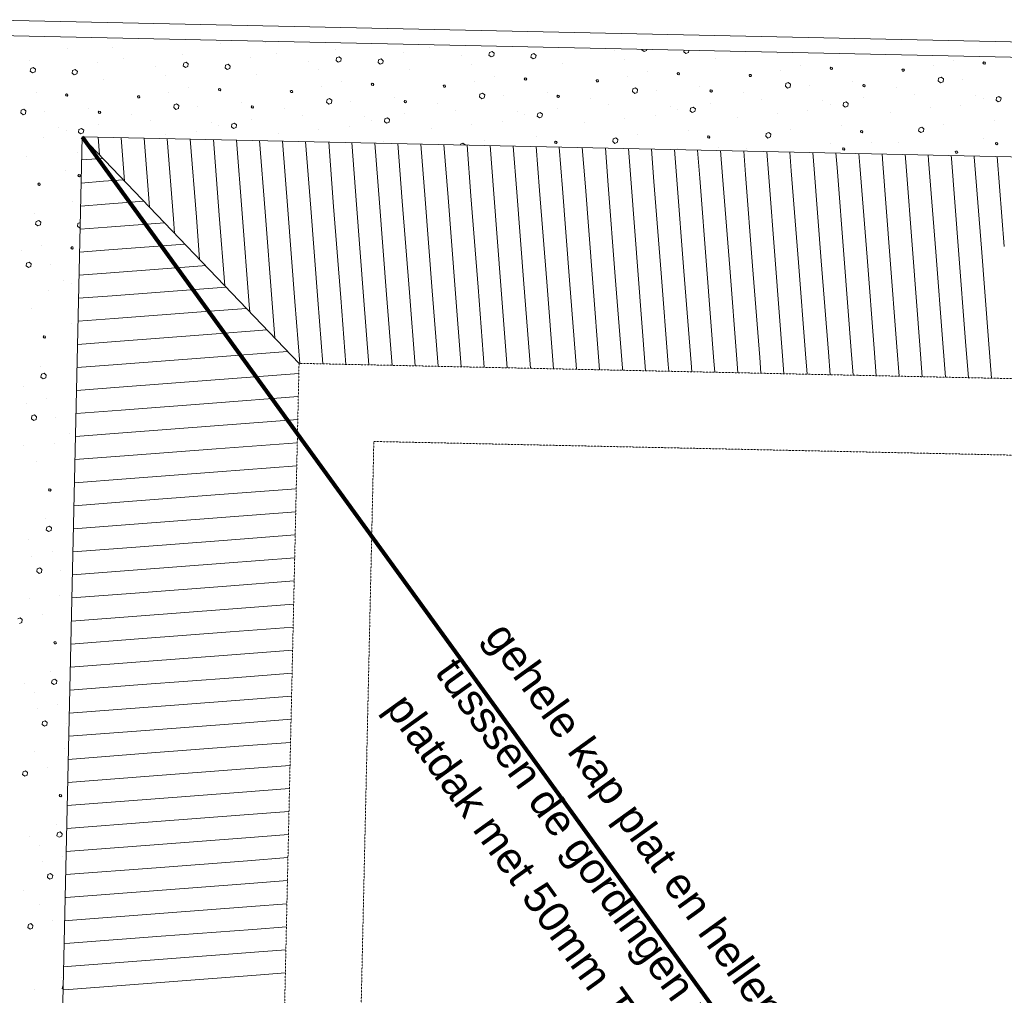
# Model space of a CAD drawing. Header units: millimetres. Extents: x -90830 to 24172, y -102460 to 73669.
# Tile 109 of 198: x -22647 to -16211, y 15631 to 22009. Entities that reach past the tile are written whole.
import ezdxf

# ---------------------------------------------------------------- set-up
doc = ezdxf.new("R2010")
doc.units = ezdxf.units.MM
doc.linetypes.add('ACAD_ISO14W100_S12', pattern=[0.009, 0.007, -0.001, 0, 0, 0, 0, 0, -0.001])
doc.linetypes.add('GETRENNT2_S6', pattern=[0.012, 0.007, -0.001, 0.001, -0.001, 0.001, -0.001])
for name, color, linetype, lineweight in [('Algemeen', 253, 'Continuous', 9), ('Algemeen01', 253, 'Continuous', 80), ('D21-BUITENWANDEN', 253, 'Continuous', 9), ('Standard', 253, 'Continuous', 9), ('V27-DAKEN', 253, 'Continuous', 9), ('V36-HOOGTELIJN1500', 253, 'GETRENNT2_S6', 9), ('V36-HOOGTELIJN2000', 253, 'ACAD_ISO14W100_S12', 9)]:
    doc.layers.add(name, color=color, linetype=linetype, lineweight=lineweight)
doc.styles.add('ARIAL', font='arial.ttf')

msp = doc.modelspace()

# ---------------------------------------------------------------- linework, layer by layer
at = {"layer": 'Algemeen01'}
msp.add_line((-22237.7, 21242.8), (-13593, 9315.8), dxfattribs=at)
at = {"layer": 'D21-BUITENWANDEN'}
for p, q in [((-22971.4, 22008.7), (-12563.8, 21785.9)), ((-22237.7, 21242.8), (-22501.1, 9515.9)), ((-22237.7, 21242.8), (-13330.4, 21052.1))]:
    msp.add_line(p, q, dxfattribs=at)
at = {"layer": 'Standard'}
for p, q in [((-22872.9, 21906.6), (-12666, 21688.1)), ((-22336.6, 21818.8), (-22336.6, 21818.8)), ((-22036.7, 21827.3), (-22036.7, 21827.3)), ((-21337.2, 21853.7), (-21337.2, 21853.7)), ((-21037.3, 21862.2), (-21037.3, 21862.2)), ((-19967.3, 21824.5), (-19967.3, 21824.5)), ((-21966.1, 21754.7), (-21966.1, 21754.7)), ((-21582.7, 21778.1), (-21582.7, 21778.1)), ((-21137.8, 21761.6), (-21137.8, 21761.6)), ((-20966.7, 21789.6), (-20966.7, 21789.6)), ((-20583.3, 21813), (-20583.3, 21813)), ((-20575.4, 21759.2), (-20578.8, 21741.1)), ((-20558.6, 21765.8), (-20575.4, 21759.2)), ((-20545.2, 21754.3), (-20558.6, 21765.8)), ((-20547.6, 21737.2), (-20545.2, 21754.3)), ((-20285, 21752.3), (-20301.8, 21745.8)), ((-20270.6, 21740.8), (-20285, 21752.3)), ((-20138.4, 21796.5), (-20138.4, 21796.5)), ((-19759.3, 21771.7), (-19759.3, 21771.7)), ((-19576, 21794.1), (-19579.4, 21776)), ((-19579.4, 21776), (-19565, 21765.5)), ((-19559.2, 21800.7), (-19576, 21794.1)), ((-19565, 21765.5), (-19548.2, 21772.1)), ((-19545.8, 21789.2), (-19559.2, 21800.7)), ((-19548.2, 21772.1), (-19545.8, 21789.2)), ((-19302.4, 21780.7), (-19304.8, 21763.6)), ((-19304.8, 21763.6), (-19291.4, 21752)), ((-19285.6, 21787.2), (-19302.4, 21780.7)), ((-19291.4, 21752), (-19274.6, 21758.6)), ((-19271.2, 21775.7), (-19285.6, 21787.2)), ((-19274.6, 21758.6), (-19271.2, 21775.7)), ((-18760, 21806.6), (-18760, 21806.6)), ((-18579.3, 21814.7), (-18580, 21810.9)), ((-18580, 21810.9), (-18565.6, 21800.4)), ((-18565.6, 21800.4), (-18548.8, 21807)), ((-18548.8, 21807), (-18547.9, 21814)), ((-18303.9, 21808.8), (-18305.4, 21798.5)), ((-18305.4, 21798.5), (-18292, 21786.9)), ((-18292, 21786.9), (-18275.2, 21793.5)), ((-18275.2, 21793.5), (-18272.3, 21808.1)), ((-18100.7, 21754.6), (-18100.7, 21754.6)), ((-17695.5, 21784.7), (-17695.5, 21784.7)), ((-22582.1, 21743.2), (-22582.1, 21743.2)), ((-22574.2, 21689.4), (-22577.6, 21671.3)), ((-22557.4, 21696), (-22574.2, 21689.4)), ((-22544, 21684.5), (-22557.4, 21696)), ((-22137.2, 21726.7), (-22137.2, 21726.7)), ((-21758.1, 21701.9), (-21758.1, 21701.9)), ((-21574.8, 21724.3), (-21578.2, 21706.2)), ((-21578.2, 21706.2), (-21563.8, 21695.7)), ((-21558, 21730.9), (-21574.8, 21724.3)), ((-21563.8, 21695.7), (-21547, 21702.3)), ((-21544.6, 21719.4), (-21558, 21730.9)), ((-21547, 21702.3), (-21544.6, 21719.4)), ((-21301.2, 21710.9), (-21303.6, 21693.8)), ((-21303.6, 21693.8), (-21290.2, 21682.2)), ((-21284.4, 21717.5), (-21301.2, 21710.9)), ((-21290.2, 21682.2), (-21273.4, 21688.8)), ((-21270, 21705.9), (-21284.4, 21717.5)), ((-21273.4, 21688.8), (-21270, 21705.9)), ((-20758.7, 21736.8), (-20758.7, 21736.8)), ((-20578.8, 21741.1), (-20564.4, 21730.6)), ((-20564.4, 21730.6), (-20547.6, 21737.2)), ((-20301.8, 21745.8), (-20304.2, 21728.7)), ((-20304.2, 21728.7), (-20290.8, 21717.1)), ((-20290.8, 21717.1), (-20274, 21723.7)), ((-20274, 21723.7), (-20270.6, 21740.8)), ((-19694.3, 21714.9), (-19694.3, 21714.9)), ((-19100.1, 21719.7), (-19100.1, 21719.7)), ((-18694.9, 21749.8), (-18694.9, 21749.8)), ((-17542.7, 21707), (-17542.7, 21707)), ((-17344.3, 21697.9), (-17350.1, 21691.7)), ((-17350.1, 21691.7), (-17346.8, 21684.8)), ((-17337.3, 21697.2), (-17344.3, 21697.9)), ((-17338.8, 21683.1), (-17334, 21689.3)), ((-17334, 21689.3), (-17337.3, 21697.2)), ((-16675.3, 21710.3), (-16675.3, 21710.3)), ((-16543.3, 21741.9), (-16543.3, 21741.9)), ((-16344.9, 21732.8), (-16350.7, 21726.6)), ((-16350.7, 21726.6), (-16347.5, 21719.7)), ((-16347.5, 21719.7), (-16339.4, 21718)), ((-16337.9, 21732.1), (-16344.9, 21732.8)), ((-16339.4, 21718), (-16334.6, 21724.2)), ((-16334.6, 21724.2), (-16337.9, 21732.1)), ((-22577.6, 21671.3), (-22563.2, 21660.8)), ((-22563.2, 21660.8), (-22546.4, 21667.4)), ((-22546.4, 21667.4), (-22544, 21684.5)), ((-22300.6, 21676), (-22303, 21658.9)), ((-22303, 21658.9), (-22289.5, 21647.3)), ((-22283.8, 21682.6), (-22300.6, 21676)), ((-22289.5, 21647.3), (-22272.8, 21653.9)), ((-22269.4, 21671), (-22283.8, 21682.6)), ((-22272.8, 21653.9), (-22269.4, 21671)), ((-21693.1, 21645.1), (-21693.1, 21645.1)), ((-21098.9, 21649.9), (-21098.9, 21649.9)), ((-20693.7, 21680), (-20693.7, 21680)), ((-20099.5, 21684.8), (-20099.5, 21684.8)), ((-19541.5, 21637.2), (-19541.5, 21637.2)), ((-19343.1, 21628.1), (-19348.9, 21621.9)), ((-19336.1, 21627.4), (-19343.1, 21628.1)), ((-19332.8, 21619.5), (-19336.1, 21627.4)), ((-18674.1, 21640.5), (-18674.1, 21640.5)), ((-18542.1, 21672.1), (-18542.1, 21672.1)), ((-18343.7, 21663), (-18349.5, 21656.8)), ((-18349.5, 21656.8), (-18346.2, 21649.9)), ((-18346.2, 21649.9), (-18338.2, 21648.2)), ((-18336.7, 21662.3), (-18343.7, 21663)), ((-18338.2, 21648.2), (-18333.4, 21654.4)), ((-18333.4, 21654.4), (-18336.7, 21662.3)), ((-17875, 21651.4), (-17879.8, 21645.2)), ((-17879.8, 21645.2), (-17876.5, 21637.3)), ((-17876.5, 21637.3), (-17868.5, 21636.6)), ((-17866.9, 21649.7), (-17875, 21651.4)), ((-17868.5, 21636.6), (-17863.7, 21642.8)), ((-17863.7, 21642.8), (-17866.9, 21649.7)), ((-17674.7, 21675.4), (-17674.7, 21675.4)), ((-17346.8, 21684.8), (-17338.8, 21683.1)), ((-16875.6, 21686.3), (-16880.4, 21680.1)), ((-16880.4, 21680.1), (-16877.1, 21672.2)), ((-16877.1, 21672.2), (-16869.1, 21671.5)), ((-16867.5, 21684.6), (-16875.6, 21686.3)), ((-16869.1, 21671.5), (-16864.3, 21677.7)), ((-16864.3, 21677.7), (-16867.5, 21684.6)), ((-16640.4, 21626.5), (-16642.7, 21608.4)), ((-16623.6, 21633.1), (-16640.4, 21626.5)), ((-16609.2, 21621.6), (-16623.6, 21633.1)), ((-22098.3, 21615), (-22098.3, 21615)), ((-21540.3, 21567.4), (-21540.3, 21567.4)), ((-20672.9, 21570.7), (-20672.9, 21570.7)), ((-20540.9, 21602.3), (-20540.9, 21602.3)), ((-20342.5, 21593.2), (-20348.3, 21587)), ((-20348.3, 21587), (-20345, 21580.1)), ((-20345, 21580.1), (-20337, 21578.4)), ((-20335.4, 21592.5), (-20342.5, 21593.2)), ((-20337, 21578.4), (-20332.2, 21584.6)), ((-20332.2, 21584.6), (-20335.4, 21592.5)), ((-19873.8, 21581.6), (-19878.6, 21575.4)), ((-19878.6, 21575.4), (-19875.3, 21567.5)), ((-19875.3, 21567.5), (-19867.3, 21566.8)), ((-19865.7, 21579.9), (-19873.8, 21581.6)), ((-19867.3, 21566.8), (-19862.5, 21573)), ((-19862.5, 21573), (-19865.7, 21579.9)), ((-19673.5, 21605.6), (-19673.5, 21605.6)), ((-19348.9, 21621.9), (-19345.6, 21615)), ((-19345.6, 21615), (-19337.6, 21613.3)), ((-19337.6, 21613.3), (-19332.8, 21619.5)), ((-18874.4, 21616.5), (-18879.2, 21610.3)), ((-18879.2, 21610.3), (-18875.9, 21602.4)), ((-18875.9, 21602.4), (-18867.9, 21601.7)), ((-18866.3, 21614.8), (-18874.4, 21616.5)), ((-18867.9, 21601.7), (-18863.1, 21607.9)), ((-18863.1, 21607.9), (-18866.3, 21614.8)), ((-18622.4, 21563.3), (-18639.2, 21556.7)), ((-18608, 21551.8), (-18622.4, 21563.3)), ((-18200.3, 21569), (-18200.3, 21569)), ((-17639.8, 21591.6), (-17642.1, 21573.5)), ((-17642.1, 21573.5), (-17627.7, 21562)), ((-17623, 21598.2), (-17639.8, 21591.6)), ((-17627.7, 21562), (-17610.9, 21568.6)), ((-17608.6, 21586.7), (-17623, 21598.2)), ((-17610.9, 21568.6), (-17608.6, 21586.7)), ((-17486.3, 21579.9), (-17486.3, 21579.9)), ((-17200.9, 21603.9), (-17200.9, 21603.9)), ((-17131.2, 21584.3), (-17136, 21579.1)), ((-17136, 21579.1), (-17132.8, 21571.3)), ((-17132.8, 21571.3), (-17125.7, 21570.5)), ((-17123.2, 21583.6), (-17131.2, 21584.3)), ((-17125.7, 21570.5), (-17119.9, 21576.7)), ((-17119.9, 21576.7), (-17123.2, 21583.6)), ((-16917.4, 21564.8), (-16917.4, 21564.8)), ((-16642.7, 21608.4), (-16628.3, 21596.9)), ((-16628.3, 21596.9), (-16611.6, 21603.5)), ((-16611.6, 21603.5), (-16609.2, 21621.6)), ((-16486.9, 21614.8), (-16486.9, 21614.8)), ((-22539.7, 21532.5), (-22539.7, 21532.5)), ((-22341.3, 21523.4), (-22347, 21517.2)), ((-22347, 21517.2), (-22343.8, 21510.4)), ((-22343.8, 21510.4), (-22335.7, 21508.6)), ((-22334.2, 21522.7), (-22341.3, 21523.4)), ((-22335.7, 21508.6), (-22330.9, 21514.8)), ((-22330.9, 21514.8), (-22334.2, 21522.7)), ((-21872.6, 21511.8), (-21877.4, 21505.6)), ((-21877.4, 21505.6), (-21874.1, 21497.7)), ((-21874.1, 21497.7), (-21866, 21497)), ((-21864.5, 21510.1), (-21872.6, 21511.8)), ((-21866, 21497), (-21861.3, 21503.2)), ((-21861.3, 21503.2), (-21864.5, 21510.1)), ((-21672.3, 21535.8), (-21672.3, 21535.8)), ((-21341.9, 21558.3), (-21347.7, 21552.1)), ((-21347.7, 21552.1), (-21344.4, 21545.3)), ((-21344.4, 21545.3), (-21336.3, 21543.5)), ((-21334.8, 21557.6), (-21341.9, 21558.3)), ((-21336.3, 21543.5), (-21331.6, 21549.7)), ((-21331.6, 21549.7), (-21334.8, 21557.6)), ((-20873.2, 21546.7), (-20878, 21540.5)), ((-20878, 21540.5), (-20874.7, 21532.6)), ((-20874.7, 21532.6), (-20866.7, 21531.9)), ((-20865.1, 21545), (-20873.2, 21546.7)), ((-20866.7, 21531.9), (-20861.9, 21538.1)), ((-20861.9, 21538.1), (-20865.1, 21545)), ((-20199.1, 21499.2), (-20199.1, 21499.2)), ((-19638.6, 21521.8), (-19640.9, 21503.7)), ((-19640.9, 21503.7), (-19626.5, 21492.2)), ((-19621.8, 21528.4), (-19638.6, 21521.8)), ((-19626.5, 21492.2), (-19609.7, 21498.8)), ((-19607.4, 21516.9), (-19621.8, 21528.4)), ((-19609.7, 21498.8), (-19607.4, 21516.9)), ((-19485.1, 21510.1), (-19485.1, 21510.1)), ((-19199.7, 21534.1), (-19199.7, 21534.1)), ((-19130, 21514.5), (-19134.8, 21509.3)), ((-19134.8, 21509.3), (-19131.5, 21501.5)), ((-19131.5, 21501.5), (-19124.5, 21500.7)), ((-19122, 21513.8), (-19130, 21514.5)), ((-19124.5, 21500.7), (-19118.7, 21506.9)), ((-19118.7, 21506.9), (-19122, 21513.8)), ((-18916.2, 21495), (-18916.2, 21495)), ((-18639.2, 21556.7), (-18641.5, 21538.6)), ((-18641.5, 21538.6), (-18627.1, 21527.1)), ((-18627.1, 21527.1), (-18610.3, 21533.7)), ((-18610.3, 21533.7), (-18608, 21551.8)), ((-18485.7, 21545), (-18485.7, 21545)), ((-18130.6, 21549.4), (-18135.4, 21544.2)), ((-18135.4, 21544.2), (-18132.1, 21536.4)), ((-18132.1, 21536.4), (-18125.1, 21535.6)), ((-18122.6, 21548.7), (-18130.6, 21549.4)), ((-18125.1, 21535.6), (-18119.3, 21541.8)), ((-18119.3, 21541.8), (-18122.6, 21548.7)), ((-17916.8, 21529.9), (-17916.8, 21529.9)), ((-17132.2, 21498.2), (-17132.2, 21498.2)), ((-16797.9, 21522.9), (-16797.9, 21522.9)), ((-16397.3, 21512.9), (-16397.3, 21512.9)), ((-16262.8, 21500.6), (-16265.1, 21482.5)), ((-16246, 21507.2), (-16262.8, 21500.6)), ((-16231.6, 21495.7), (-16246, 21507.2)), ((-16235, 21478.5), (-16231.6, 21495.7)), ((-21637.3, 21452), (-21639.7, 21433.9)), ((-21639.7, 21433.9), (-21625.3, 21422.4)), ((-21620.6, 21458.6), (-21637.3, 21452)), ((-21606.1, 21447.1), (-21620.6, 21458.6)), ((-21608.5, 21429), (-21606.1, 21447.1)), ((-21483.8, 21440.3), (-21483.8, 21440.3)), ((-21198.5, 21464.3), (-21198.5, 21464.3)), ((-21128.8, 21444.7), (-21133.6, 21439.5)), ((-21133.6, 21439.5), (-21130.3, 21431.7)), ((-21130.3, 21431.7), (-21123.3, 21430.9)), ((-21120.7, 21444), (-21128.8, 21444.7)), ((-21123.3, 21430.9), (-21117.5, 21437.1)), ((-21117.5, 21437.1), (-21120.7, 21444)), ((-20637.9, 21486.9), (-20640.3, 21468.8)), ((-20640.3, 21468.8), (-20625.9, 21457.3)), ((-20621.2, 21493.5), (-20637.9, 21486.9)), ((-20625.9, 21457.3), (-20609.1, 21463.9)), ((-20606.8, 21482), (-20621.2, 21493.5)), ((-20609.1, 21463.9), (-20606.8, 21482)), ((-20484.4, 21475.2), (-20484.4, 21475.2)), ((-20129.4, 21479.6), (-20134.2, 21474.4)), ((-20134.2, 21474.4), (-20130.9, 21466.6)), ((-20130.9, 21466.6), (-20123.9, 21465.8)), ((-20121.3, 21478.9), (-20129.4, 21479.6)), ((-20123.9, 21465.8), (-20118.1, 21472)), ((-20118.1, 21472), (-20121.3, 21478.9)), ((-19915.6, 21460.1), (-19915.6, 21460.1)), ((-18796.6, 21453.1), (-18796.6, 21453.1)), ((-18396, 21443.1), (-18396, 21443.1)), ((-18261.5, 21430.8), (-18263.9, 21412.7)), ((-18244.8, 21437.4), (-18261.5, 21430.8)), ((-18230.3, 21425.9), (-18244.8, 21437.4)), ((-18131.6, 21463.3), (-18131.6, 21463.3)), ((-17797.3, 21488), (-17797.3, 21488)), ((-17396.7, 21478), (-17396.7, 21478)), ((-17346.8, 21455.7), (-17346.8, 21455.7)), ((-17262.1, 21465.7), (-17264.5, 21447.6)), ((-17264.5, 21447.6), (-17251.1, 21437)), ((-17245.4, 21472.3), (-17262.1, 21465.7)), ((-17251.1, 21437), (-17234.4, 21443.6)), ((-17231, 21460.8), (-17245.4, 21472.3)), ((-17234.4, 21443.6), (-17231, 21460.8)), ((-16693.6, 21431.5), (-16693.6, 21431.5)), ((-16495.1, 21449.4), (-16495.1, 21449.4)), ((-16347.5, 21490.6), (-16347.5, 21490.6)), ((-16265.1, 21482.5), (-16251.7, 21471.9)), ((-16251.7, 21471.9), (-16235, 21478.5)), ((-22636.7, 21417.1), (-22639.1, 21399)), ((-22639.1, 21399), (-22624.7, 21387.5)), ((-22619.9, 21423.7), (-22636.7, 21417.1)), ((-22624.7, 21387.5), (-22607.9, 21394.1)), ((-22605.5, 21412.2), (-22619.9, 21423.7)), ((-22607.9, 21394.1), (-22605.5, 21412.2)), ((-22483.2, 21405.4), (-22483.2, 21405.4)), ((-22197.9, 21429.4), (-22197.9, 21429.4)), ((-22128.2, 21409.8), (-22133, 21404.6)), ((-22133, 21404.6), (-22129.7, 21396.8)), ((-22129.7, 21396.8), (-22122.7, 21396)), ((-22120.1, 21409.1), (-22128.2, 21409.8)), ((-22122.7, 21396), (-22116.9, 21402.2)), ((-22116.9, 21402.2), (-22120.1, 21409.1)), ((-21914.3, 21390.3), (-21914.3, 21390.3)), ((-21625.3, 21422.4), (-21608.5, 21429)), ((-20915, 21425.2), (-20915, 21425.2)), ((-20795.4, 21383.3), (-20795.4, 21383.3)), ((-20394.8, 21373.3), (-20394.8, 21373.3)), ((-20243.5, 21367.6), (-20260.3, 21361)), ((-20229.1, 21356.1), (-20243.5, 21367.6)), ((-20130.4, 21393.5), (-20130.4, 21393.5)), ((-19796, 21418.2), (-19796, 21418.2)), ((-19395.4, 21408.2), (-19395.4, 21408.2)), ((-19345.6, 21385.9), (-19345.6, 21385.9)), ((-19260.9, 21395.9), (-19263.3, 21377.8)), ((-19263.3, 21377.8), (-19249.9, 21367.2)), ((-19244.1, 21402.5), (-19260.9, 21395.9)), ((-19249.9, 21367.2), (-19233.1, 21373.8)), ((-19229.7, 21391), (-19244.1, 21402.5)), ((-19233.1, 21373.8), (-19229.7, 21391)), ((-19131, 21428.4), (-19131, 21428.4)), ((-18493.9, 21379.6), (-18493.9, 21379.6)), ((-18346.2, 21420.8), (-18346.2, 21420.8)), ((-18263.9, 21412.7), (-18250.5, 21402.1)), ((-18250.5, 21402.1), (-18233.7, 21408.7)), ((-18233.7, 21408.7), (-18230.3, 21425.9)), ((-17955.2, 21369.4), (-17955.2, 21369.4)), ((-17693, 21396.6), (-17693, 21396.6)), ((-17494.5, 21414.5), (-17494.5, 21414.5)), ((-16955.8, 21404.3), (-16955.8, 21404.3)), ((-22393.6, 21303.5), (-22393.6, 21303.5)), ((-22129.2, 21323.7), (-22129.2, 21323.7)), ((-21794.8, 21348.4), (-21794.8, 21348.4)), ((-21394.2, 21338.4), (-21394.2, 21338.4)), ((-21344.4, 21316.1), (-21344.4, 21316.1)), ((-21259.7, 21326.1), (-21262.1, 21308)), ((-21262.1, 21308), (-21248.7, 21297.4)), ((-21242.9, 21332.7), (-21259.7, 21326.1)), ((-21248.7, 21297.4), (-21231.9, 21304)), ((-21228.5, 21321.2), (-21242.9, 21332.7)), ((-21231.9, 21304), (-21228.5, 21321.2)), ((-21129.8, 21358.6), (-21129.8, 21358.6)), ((-20492.7, 21309.8), (-20492.7, 21309.8)), ((-20345, 21351), (-20345, 21351)), ((-20260.3, 21361), (-20262.7, 21342.9)), ((-20262.7, 21342.9), (-20249.3, 21332.3)), ((-20249.3, 21332.3), (-20232.5, 21338.9)), ((-20232.5, 21338.9), (-20229.1, 21356.1)), ((-19691.8, 21326.8), (-19691.8, 21326.8)), ((-19493.3, 21344.7), (-19493.3, 21344.7)), ((-18954.6, 21334.5), (-18954.6, 21334.5)), ((-18692.4, 21361.7), (-18692.4, 21361.7)), ((-17272.9, 21316.2), (-17272.9, 21316.2)), ((-16751.3, 21306.4), (-16768.1, 21299.8)), ((-16737.9, 21294.9), (-16751.3, 21306.4)), ((-16607.9, 21326.4), (-16607.9, 21326.4)), ((-16273.5, 21351.1), (-16273.5, 21351.1)), ((-22491.5, 21240), (-22491.5, 21240)), ((-22343.8, 21281.2), (-22343.8, 21281.2)), ((-22259.1, 21291.2), (-22261.5, 21273.1)), ((-22261.5, 21273.1), (-22248.1, 21262.5)), ((-22242.3, 21297.8), (-22259.1, 21291.2)), ((-22248.1, 21262.5), (-22231.3, 21269.1)), ((-22227.9, 21286.3), (-22242.3, 21297.8)), ((-22237.7, 21242.4), (-22237.3, 21242.5)), ((-22231.3, 21269.1), (-22227.9, 21286.3)), ((-22134.1, 21240.6), (-22125.1, 21125.3)), ((-21983.4, 21237.4), (-21961.4, 20954.2)), ((-21690.6, 21257), (-21690.6, 21257)), ((-21492.1, 21274.9), (-21492.1, 21274.9)), ((-20953.4, 21264.7), (-20953.4, 21264.7)), ((-20691.2, 21291.9), (-20691.2, 21291.9)), ((-19954, 21299.6), (-19954, 21299.6)), ((-19271.7, 21246.4), (-19271.7, 21246.4)), ((-18606.7, 21256.6), (-18606.7, 21256.6)), ((-18272.3, 21281.3), (-18272.3, 21281.3)), ((-18146.1, 21248.7), (-18150.9, 21242.5)), ((-18150.9, 21242.5), (-18147.7, 21235.6)), ((-18138.1, 21248), (-18146.1, 21248.7)), ((-18140.6, 21233.9), (-18134.8, 21240.1)), ((-18134.8, 21240.1), (-18138.1, 21248)), ((-17767.4, 21264.9), (-17770.8, 21246.8)), ((-17770.8, 21246.8), (-17756.4, 21235.3)), ((-17750.7, 21271.5), (-17767.4, 21264.9)), ((-17756.4, 21235.3), (-17739.6, 21241.9)), ((-17737.3, 21260), (-17750.7, 21271.5)), ((-17739.6, 21241.9), (-17737.3, 21260)), ((-17607.3, 21291.5), (-17607.3, 21291.5)), ((-17146.7, 21283.6), (-17151.5, 21277.4)), ((-17151.5, 21277.4), (-17148.3, 21270.5)), ((-17148.3, 21270.5), (-17141.2, 21268.8)), ((-17138.7, 21282.9), (-17146.7, 21283.6)), ((-17141.2, 21268.8), (-17135.4, 21275)), ((-17135.4, 21275), (-17138.7, 21282.9)), ((-16768.1, 21299.8), (-16771.4, 21281.7)), ((-16771.4, 21281.7), (-16757, 21270.2)), ((-16757, 21270.2), (-16740.2, 21276.8)), ((-16740.2, 21276.8), (-16737.9, 21294.9)), ((-21832.7, 21234.2), (-21797.7, 20783.2)), ((-21682, 21230.9), (-21641.4, 20707.2)), ((-21531.3, 21227.7), (-21491.8, 20718.8)), ((-21380.6, 21224.5), (-21342.3, 20730.4)), ((-21229.9, 21221.3), (-21192.7, 20742)), ((-21079.2, 21218), (-21043.2, 20753.6)), ((-20928.5, 21214.8), (-20893.6, 20765.2)), ((-20777.8, 21211.6), (-20744.1, 20776.8)), ((-20627.1, 21208.4), (-20594.5, 20788.3)), ((-20476.4, 21205.1), (-20445, 20799.9)), ((-20325.7, 21201.9), (-20295.4, 20811.5)), ((-20271.1, 21211.5), (-20271.1, 21211.5)), ((-20175, 21198.7), (-20145.9, 20823.1)), ((-20024.3, 21195.5), (-19996.3, 20834.7)), ((-19873.6, 21192.2), (-19846.8, 20846.3)), ((-19766.2, 21195.1), (-19767.2, 21189.9)), ((-19749.4, 21201.7), (-19766.2, 21195.1)), ((-19736, 21190.2), (-19749.4, 21201.7)), ((-19736.2, 21189.3), (-19736, 21190.2)), ((-19722.9, 21189), (-19697.2, 20857.9)), ((-19606.1, 21221.7), (-19606.1, 21221.7)), ((-19572.2, 21185.8), (-19547.7, 20869.4)), ((-19421.5, 21182.5), (-19398.1, 20881)), ((-19270.8, 21179.3), (-19248.6, 20892.6)), ((-19145.5, 21213.8), (-19150.3, 21207.6)), ((-19150.3, 21207.6), (-19147, 21200.7)), ((-19147, 21200.7), (-19140, 21199)), ((-19137.5, 21213.1), (-19145.5, 21213.8)), ((-19140, 21199), (-19134.2, 21205.2)), ((-19134.2, 21205.2), (-19137.5, 21213.1)), ((-19120.1, 21176.1), (-19099, 20904.2)), ((-18969.4, 21172.9), (-18949.5, 20915.8)), ((-18766.8, 21230), (-18770.2, 21211.9)), ((-18770.2, 21211.9), (-18755.8, 21200.4)), ((-18750.1, 21236.6), (-18766.8, 21230)), ((-18755.8, 21200.4), (-18739, 21207)), ((-18736.6, 21225.1), (-18750.1, 21236.6)), ((-18739, 21207), (-18736.6, 21225.1)), ((-18147.7, 21235.6), (-18140.6, 21233.9)), ((-18081.5, 21173.9), (-18081.5, 21173.9)), ((-17346.9, 21199.6), (-17346.9, 21199.6)), ((-17082.1, 21208.8), (-17082.1, 21208.8)), ((-16899.8, 21204.2), (-16899.8, 21204.2)), ((-16347.5, 21234.5), (-16347.5, 21234.5)), ((-16264.5, 21205.3), (-16269.2, 21199.2)), ((-16269.2, 21199.2), (-16266, 21192.3)), ((-16266, 21192.3), (-16259, 21191.5)), ((-16256.4, 21204.6), (-16264.5, 21205.3)), ((-16259, 21191.5), (-16253.2, 21197.7)), ((-16253.2, 21197.7), (-16256.4, 21204.6)), ((-22604.2, 21117), (-22604.2, 21117)), ((-22269.9, 21141.7), (-22269.9, 21141.7)), ((-18818.7, 21169.6), (-18799.9, 20927.4)), ((-18668, 21166.4), (-18650.4, 20939)), ((-18517.3, 21163.2), (-18500.8, 20950.5)), ((-18366.6, 21160), (-18351.3, 20962.1)), ((-18346.3, 21164.7), (-18346.3, 21164.7)), ((-18215.9, 21156.7), (-18201.7, 20973.7)), ((-18065.2, 21153.5), (-18052.2, 20985.3)), ((-17914.5, 21150.3), (-17902.6, 20996.9)), ((-17899.2, 21169.3), (-17899.2, 21169.3)), ((-17763.8, 21147.1), (-17753, 21008.5)), ((-17613.1, 21143.8), (-17603.5, 21020.1)), ((-17462.4, 21140.6), (-17453.9, 21031.7)), ((-17311.7, 21137.4), (-17304.4, 21043.2)), ((-17263.8, 21170.4), (-17268.6, 21164.3)), ((-17268.6, 21164.3), (-17265.4, 21157.4)), ((-17265.4, 21157.4), (-17258.4, 21156.6)), ((-17255.8, 21169.7), (-17263.8, 21170.4)), ((-17258.4, 21156.6), (-17252.6, 21162.8)), ((-17252.6, 21162.8), (-17255.8, 21169.7)), ((-17161, 21134.2), (-17154.8, 21054.8)), ((-17010.3, 21130.9), (-17005.3, 21066.4)), ((-16859.6, 21127.7), (-16855.7, 21078)), ((-16708.9, 21124.5), (-16706.2, 21089.6)), ((-16558.2, 21121.2), (-16556.6, 21101.2)), ((-16526.7, 21150.1), (-16531.5, 21144)), ((-16531.5, 21144), (-16528.2, 21137.1)), ((-16528.2, 21137.1), (-16521.2, 21135.3)), ((-16518.6, 21148.4), (-16526.7, 21150.1)), ((-16521.2, 21135.3), (-16515.4, 21141.5)), ((-16515.4, 21141.5), (-16518.6, 21148.4)), ((-16407.5, 21118), (-16407.1, 21112.8)), ((-16407.1, 21112.8), (-16360.7, 20514.5)), ((-16256.8, 21114.8), (-16211.2, 20526.1)), ((-22241.1, 21091.7), (-22109.6, 21101.8)), ((-22109.6, 21101.8), (-22103.1, 21102.3)), ((-17154.8, 21054.8), (-17108.5, 20456.6)), ((-17005.3, 21066.4), (-16958.9, 20468.2)), ((-16855.7, 21078), (-16809.4, 20479.8)), ((-16706.2, 21089.6), (-16659.8, 20491.4)), ((-16556.6, 21101.2), (-16510.3, 20503)), ((-22343.9, 21025.1), (-22343.9, 21025.1)), ((-22260.8, 20995.9), (-22265.6, 20989.8)), ((-22265.6, 20989.8), (-22262.3, 20982.9)), ((-22262.3, 20982.9), (-22255.3, 20982.1)), ((-22252.8, 20995.2), (-22260.8, 20995.9)), ((-22255.3, 20982.1), (-22249.5, 20988.3)), ((-22249.5, 20988.3), (-22252.8, 20995.2)), ((-18052.2, 20985.3), (-18005.8, 20387.1)), ((-17902.6, 20996.9), (-17856.3, 20398.7)), ((-17753, 21008.5), (-17706.7, 20410.3)), ((-17603.5, 21020.1), (-17557.2, 20421.9)), ((-17453.9, 21031.7), (-17407.6, 20433.4)), ((-17304.4, 21043.2), (-17258, 20445)), ((-22523, 20940.7), (-22527.8, 20934.6)), ((-22527.8, 20934.6), (-22524.6, 20927.7)), ((-22524.6, 20927.7), (-22517.5, 20925.9)), ((-22515, 20939), (-22523, 20940.7)), ((-22517.5, 20925.9), (-22511.7, 20932.1)), ((-22511.7, 20932.1), (-22515, 20939)), ((-22244.4, 20941.1), (-22098.2, 20952.2)), ((-22098.2, 20952.2), (-21969, 20962.1)), ((-18949.5, 20915.8), (-18903.1, 20317.6)), ((-18799.9, 20927.4), (-18753.6, 20329.2)), ((-18650.4, 20939), (-18604, 20340.8)), ((-18500.8, 20950.5), (-18454.5, 20352.3)), ((-18351.3, 20962.1), (-18304.9, 20363.9)), ((-18201.7, 20973.7), (-18155.4, 20375.5)), ((-19697.2, 20857.9), (-19650.9, 20259.7)), ((-19547.7, 20869.4), (-19501.3, 20271.2)), ((-19398.1, 20881), (-19351.8, 20282.8)), ((-19248.6, 20892.6), (-19202.2, 20294.4)), ((-19099, 20904.2), (-19052.7, 20306)), ((-22301.7, 20819.4), (-22301.7, 20819.4)), ((-22247.8, 20790.4), (-22086.8, 20802.7)), ((-22086.8, 20802.7), (-21834.8, 20821.9)), ((-20594.5, 20788.3), (-20548.2, 20190.1)), ((-20445, 20799.9), (-20398.6, 20201.7)), ((-20295.4, 20811.5), (-20249.1, 20213.3)), ((-20145.9, 20823.1), (-20099.5, 20224.9)), ((-19996.3, 20834.7), (-19950, 20236.5)), ((-19846.8, 20846.3), (-19800.4, 20248.1)), ((-22547.2, 20743.8), (-22547.2, 20743.8)), ((-21342.3, 20730.4), (-21306.6, 20270)), ((-21192.7, 20742), (-21146.4, 20143.8)), ((-21043.2, 20753.6), (-20996.8, 20155.4)), ((-20893.6, 20765.2), (-20847.3, 20167)), ((-20744.1, 20776.8), (-20697.7, 20178.5)), ((-22539.3, 20690), (-22542.7, 20671.9)), ((-22542.7, 20671.9), (-22528.3, 20661.4)), ((-22522.5, 20696.6), (-22539.3, 20690)), ((-22528.3, 20661.4), (-22511.5, 20668)), ((-22509.1, 20685.1), (-22522.5, 20696.6)), ((-22511.5, 20668), (-22509.1, 20685.1)), ((-22265.7, 20676.6), (-22268.1, 20659.5)), ((-22268.1, 20659.5), (-22254.6, 20647.9)), ((-22250.2, 20682.6), (-22265.7, 20676.6)), ((-22075.3, 20653.1), (-21700.6, 20681.7)), ((-21641.4, 20707.2), (-21634, 20612.1)), ((-21491.8, 20718.8), (-21470.3, 20441.1)), ((-22254.6, 20647.9), (-22251, 20649.4)), ((-22251.2, 20639.7), (-22075.3, 20653.1)), ((-22504.8, 20533.1), (-22504.8, 20533.1)), ((-22063.9, 20503.5), (-21566.5, 20541.5)), ((-22636.8, 20501.5), (-22636.8, 20501.5)), ((-22306.4, 20524.1), (-22312.1, 20517.9)), ((-22312.1, 20517.9), (-22308.9, 20511)), ((-22308.9, 20511), (-22300.8, 20509.2)), ((-22299.3, 20523.3), (-22306.4, 20524.1)), ((-22300.8, 20509.2), (-22296, 20515.4)), ((-22296, 20515.4), (-22299.3, 20523.3)), ((-22254.6, 20489), (-22063.9, 20503.5)), ((-16958.9, 20468.2), (-16912.6, 19870)), ((-16809.4, 20479.8), (-16763, 19881.6)), ((-16659.8, 20491.4), (-16613.5, 19893.2)), ((-16510.3, 20503), (-16463.9, 19904.8)), ((-16360.7, 20514.5), (-16314.4, 19916.3)), ((-22601.8, 20417.7), (-22604.2, 20399.6)), ((-22585, 20424.3), (-22601.8, 20417.7)), ((-22570.6, 20412.8), (-22585, 20424.3)), ((-22573, 20394.7), (-22570.6, 20412.8)), ((-22448.3, 20406), (-22448.3, 20406)), ((-21454.2, 20399.7), (-21432.3, 20401.4)), ((-17706.7, 20410.3), (-17660.4, 19812.1)), ((-17557.2, 20421.9), (-17510.8, 19823.6)), ((-17407.6, 20433.4), (-17361.3, 19835.2)), ((-17258, 20445), (-17211.7, 19846.8)), ((-17108.5, 20456.6), (-17062.2, 19858.4)), ((-22604.2, 20399.6), (-22589.8, 20388.1)), ((-22589.8, 20388.1), (-22573, 20394.7)), ((-22258, 20338.3), (-22052.5, 20354)), ((-22052.5, 20354), (-21454.2, 20399.7)), ((-18604, 20340.8), (-18557.7, 19742.5)), ((-18454.5, 20352.3), (-18408.1, 19754.1)), ((-18304.9, 20363.9), (-18258.6, 19765.7)), ((-18155.4, 20375.5), (-18109, 19777.3)), ((-18005.8, 20387.1), (-17959.5, 19788.9)), ((-17856.3, 20398.7), (-17809.9, 19800.5)), ((-22358.7, 20304.1), (-22358.7, 20304.1)), ((-22308.9, 20281.8), (-22308.9, 20281.8)), ((-19351.8, 20282.8), (-19308.9, 19729.8)), ((-19202.2, 20294.4), (-19158.2, 19726.6)), ((-19052.7, 20306), (-19007.5, 19723.4)), ((-18903.1, 20317.6), (-18856.8, 19720.1)), ((-18753.6, 20329.2), (-18707.2, 19731)), ((-22456.6, 20240.6), (-22456.6, 20240.6)), ((-22041.1, 20204.4), (-21442.8, 20250.1)), ((-21442.8, 20250.1), (-21298.1, 20261.2)), ((-20249.1, 20213.3), (-20213.1, 19749.2)), ((-20099.5, 20224.9), (-20062.4, 19745.9)), ((-19950, 20236.5), (-19911.7, 19742.7)), ((-19800.4, 20248.1), (-19761, 19739.5)), ((-19650.9, 20259.7), (-19610.3, 19736.3)), ((-19501.3, 20271.2), (-19459.6, 19733)), ((-22261.4, 20187.6), (-22041.1, 20204.4)), ((-21146.4, 20143.8), (-21142.9, 20099)), ((-20996.8, 20155.4), (-20979.2, 19928)), ((-20847.3, 20167), (-20815.9, 19762.1)), ((-20697.7, 20178.5), (-20665.2, 19758.8)), ((-20548.2, 20190.1), (-20514.5, 19755.6)), ((-20398.6, 20201.7), (-20363.8, 19752.4)), ((-22569.3, 20117.6), (-22569.3, 20117.6)), ((-22029.6, 20054.8), (-21431.4, 20100.6)), ((-21431.4, 20100.6), (-21164, 20121)), ((-22309, 20025.7), (-22309, 20025.7)), ((-22264.7, 20036.9), (-22029.6, 20054.8)), ((-22018.2, 19905.3), (-21419.9, 19951)), ((-21419.9, 19951), (-21029.8, 19980.8)), ((-22488.1, 19941.4), (-22492.9, 19935.2)), ((-22492.9, 19935.2), (-22489.7, 19928.3)), ((-22489.7, 19928.3), (-22482.6, 19926.5)), ((-22480.1, 19939.6), (-22488.1, 19941.4)), ((-22482.6, 19926.5), (-22476.8, 19932.7)), ((-22476.8, 19932.7), (-22480.1, 19939.6)), ((-22268.1, 19886.2), (-22018.2, 19905.3)), ((-16613.5, 19893.2), (-16596.3, 19671.7)), ((-16463.9, 19904.8), (-16445.6, 19668.5)), ((-16314.4, 19916.3), (-16294.9, 19665.3)), ((-21408.5, 19801.4), (-20895.6, 19840.6)), ((-17510.8, 19823.6), (-17500.5, 19691.1)), ((-17361.3, 19835.2), (-17349.8, 19687.9)), ((-17211.7, 19846.8), (-17199.1, 19684.6)), ((-17062.2, 19858.4), (-17048.4, 19681.4)), ((-16912.6, 19870), (-16897.7, 19678.2)), ((-16763, 19881.6), (-16747, 19675)), ((-22006.8, 19755.7), (-21408.5, 19801.4)), ((-18258.6, 19765.7), (-18254, 19707.2)), ((-18109, 19777.3), (-18103.3, 19704)), ((-17959.5, 19788.9), (-17952.6, 19700.8)), ((-17809.9, 19800.5), (-17801.9, 19697.5)), ((-17660.4, 19812.1), (-17651.2, 19694.3)), ((-22512.3, 19744.4), (-22512.3, 19744.4)), ((-22487.6, 19697.2), (-22504.4, 19690.6)), ((-22474.2, 19685.7), (-22487.6, 19697.2)), ((-22271.5, 19735.5), (-22006.8, 19755.7)), ((-21397.1, 19651.9), (-20822, 19695.8)), ((-18707.2, 19731), (-18706.1, 19716.9)), ((-18557.7, 19742.5), (-18555.4, 19713.7)), ((-18408.1, 19754.1), (-18404.7, 19710.4)), ((-22504.4, 19690.6), (-22507.8, 19672.5)), ((-22507.8, 19672.5), (-22493.4, 19662)), ((-22493.4, 19662), (-22476.6, 19668.6)), ((-22476.6, 19668.6), (-22474.2, 19685.7)), ((-21995.3, 19606.2), (-21397.1, 19651.9)), ((-22622.7, 19611.5), (-22622.7, 19611.5)), ((-22274.9, 19584.8), (-21995.3, 19606.2)), ((-22601.9, 19502.1), (-22601.9, 19502.1)), ((-22469.9, 19533.7), (-22469.9, 19533.7)), ((-22276.4, 19519.4), (-22277.2, 19518.5)), ((-22277.2, 19518.5), (-22276.4, 19516.7)), ((-21983.9, 19456.6), (-21385.6, 19502.3)), ((-21385.6, 19502.3), (-20825.4, 19545.1)), ((-22278.3, 19434.1), (-21983.9, 19456.6)), ((-22566.9, 19418.3), (-22569.3, 19400.2)), ((-22569.3, 19400.2), (-22554.9, 19388.7)), ((-22550.1, 19424.9), (-22566.9, 19418.3)), ((-22554.9, 19388.7), (-22538.1, 19395.3)), ((-22535.7, 19413.4), (-22550.1, 19424.9)), ((-22538.1, 19395.3), (-22535.7, 19413.4)), ((-22413.4, 19406.6), (-22413.4, 19406.6)), ((-21374.2, 19352.7), (-20828.8, 19394.4)), ((-22281.7, 19283.4), (-21972.5, 19307)), ((-21972.5, 19307), (-21374.2, 19352.7)), ((-22323.8, 19304.7), (-22323.8, 19304.7)), ((-21362.8, 19203.2), (-20832.2, 19243.7)), ((-22620.2, 19223.3), (-22620.2, 19223.3)), ((-22421.7, 19241.3), (-22421.7, 19241.3)), ((-21961, 19157.5), (-21362.8, 19203.2)), ((-22534.4, 19118.2), (-22534.4, 19118.2)), ((-22285.1, 19132.7), (-21961, 19157.5)), ((-21949.6, 19007.9), (-21351.4, 19053.6)), ((-21351.4, 19053.6), (-20835.6, 19093)), ((-22288.4, 18982), (-21949.6, 19007.9)), ((-22453.2, 18942), (-22458, 18935.8)), ((-22458, 18935.8), (-22454.8, 18928.9)), ((-22454.8, 18928.9), (-22447.7, 18927.2)), ((-22445.2, 18940.2), (-22453.2, 18942)), ((-22447.7, 18927.2), (-22441.9, 18933.4)), ((-22441.9, 18933.4), (-22445.2, 18940.2)), ((-21339.9, 18904), (-20839, 18942.3)), ((-22291.8, 18831.3), (-21938.2, 18858.3)), ((-21938.2, 18858.3), (-21339.9, 18904)), ((-21328.5, 18754.5), (-20842.4, 18791.6)), ((-22477.4, 18745), (-22477.4, 18745)), ((-21926.8, 18708.8), (-21328.5, 18754.5)), ((-22469.5, 18691.2), (-22472.9, 18673.1)), ((-22472.9, 18673.1), (-22458.5, 18662.6)), ((-22452.7, 18697.8), (-22469.5, 18691.2)), ((-22458.5, 18662.6), (-22441.7, 18669.2)), ((-22439.3, 18686.3), (-22452.7, 18697.8)), ((-22441.7, 18669.2), (-22439.3, 18686.3)), ((-22295.2, 18680.6), (-21926.8, 18708.8)), ((-22587.8, 18612.1), (-22587.8, 18612.1)), ((-21915.3, 18559.2), (-21317.1, 18604.9)), ((-21317.1, 18604.9), (-20845.7, 18640.9)), ((-22435, 18534.4), (-22435, 18534.4)), ((-22298.6, 18529.9), (-21915.3, 18559.2)), ((-22567, 18502.7), (-22567, 18502.7)), ((-21305.6, 18455.4), (-20849.1, 18490.2)), ((-22532, 18418.9), (-22534.4, 18400.8)), ((-22515.2, 18425.5), (-22532, 18418.9)), ((-22500.8, 18414), (-22515.2, 18425.5)), ((-22503.2, 18395.9), (-22500.8, 18414)), ((-22378.5, 18407.2), (-22378.5, 18407.2)), ((-22302, 18379.2), (-21903.9, 18409.6)), ((-21903.9, 18409.6), (-21305.6, 18455.4)), ((-22534.4, 18400.8), (-22520, 18389.3)), ((-22520, 18389.3), (-22503.2, 18395.9)), ((-21892.5, 18260.1), (-21294.2, 18305.8)), ((-21294.2, 18305.8), (-20852.5, 18339.5)), ((-22585.3, 18223.9), (-22585.3, 18223.9)), ((-22386.8, 18241.9), (-22386.8, 18241.9)), ((-22305.4, 18228.5), (-21892.5, 18260.1)), ((-21881, 18110.5), (-21282.8, 18156.2)), ((-21282.8, 18156.2), (-20855.9, 18188.9)), ((-22642.9, 18098.8), (-22659.7, 18092.2)), ((-22629.5, 18087.3), (-22642.9, 18098.8)), ((-22631.9, 18069.2), (-22629.5, 18087.3)), ((-22499.5, 18118.8), (-22499.5, 18118.8)), ((-22308.8, 18077.8), (-21881, 18110.5)), ((-22648.7, 18062.6), (-22631.9, 18069.2)), ((-21271.4, 18006.7), (-20859.3, 18038.2)), ((-22312.1, 17927.1), (-21869.6, 17960.9)), ((-21869.6, 17960.9), (-21271.4, 18006.7)), ((-22418.3, 17942.6), (-22423.1, 17936.4)), ((-22423.1, 17936.4), (-22419.9, 17929.5)), ((-22419.9, 17929.5), (-22412.8, 17927.8)), ((-22410.3, 17940.9), (-22418.3, 17942.6)), ((-22412.8, 17927.8), (-22407, 17934)), ((-22407, 17934), (-22410.3, 17940.9)), ((-21858.2, 17811.4), (-21259.9, 17857.1)), ((-21259.9, 17857.1), (-20862.7, 17887.5)), ((-22315.5, 17776.4), (-21858.2, 17811.4)), ((-22442.5, 17745.6), (-22442.5, 17745.6)), ((-22417.8, 17698.4), (-22434.6, 17691.9)), ((-22404.4, 17686.9), (-22417.8, 17698.4)), ((-21846.7, 17661.8), (-21248.5, 17707.5)), ((-21248.5, 17707.5), (-20866.1, 17736.8)), ((-22617.9, 17669.4), (-22617.9, 17669.4)), ((-22434.6, 17691.9), (-22438, 17673.7)), ((-22438, 17673.7), (-22423.6, 17663.2)), ((-22423.6, 17663.2), (-22406.8, 17669.8)), ((-22406.8, 17669.8), (-22404.4, 17686.9)), ((-22318.9, 17625.7), (-21846.7, 17661.8)), ((-22552.9, 17612.7), (-22552.9, 17612.7)), ((-21237.1, 17558), (-20869.4, 17586.1)), ((-22400.1, 17535), (-22400.1, 17535)), ((-22322.3, 17475), (-21835.3, 17512.3)), ((-21835.3, 17512.3), (-21237.1, 17558)), ((-22532.1, 17503.3), (-22532.1, 17503.3)), ((-22497.1, 17419.5), (-22499.5, 17401.4)), ((-22499.5, 17401.4), (-22485.1, 17389.9)), ((-22480.3, 17426.1), (-22497.1, 17419.5)), ((-22485.1, 17389.9), (-22468.3, 17396.5)), ((-22465.9, 17414.6), (-22480.3, 17426.1)), ((-22468.3, 17396.5), (-22465.9, 17414.6)), ((-22343.6, 17407.9), (-22343.6, 17407.9)), ((-21823.9, 17362.7), (-21225.6, 17408.4)), ((-21225.6, 17408.4), (-20872.8, 17435.4)), ((-22325.7, 17324.3), (-21823.9, 17362.7)), ((-21812.5, 17213.1), (-21214.2, 17258.8)), ((-21214.2, 17258.8), (-20876.2, 17284.7)), ((-22550.4, 17224.5), (-22550.4, 17224.5)), ((-22351.9, 17242.5), (-22351.9, 17242.5)), ((-22329.1, 17173.6), (-21812.5, 17213.1)), ((-22464.6, 17119.5), (-22464.6, 17119.5)), ((-21202.8, 17109.3), (-20879.6, 17134)), ((-22624.8, 17092.9), (-22628.2, 17074.7)), ((-22628.2, 17074.7), (-22613.8, 17063.2)), ((-22608, 17099.4), (-22624.8, 17092.9)), ((-22613.8, 17063.2), (-22597, 17069.8)), ((-22594.6, 17087.9), (-22608, 17099.4)), ((-22597, 17069.8), (-22594.6, 17087.9)), ((-22332.5, 17023), (-21801, 17063.6)), ((-21801, 17063.6), (-21202.8, 17109.3)), ((-22383.4, 16943.2), (-22388.2, 16937)), ((-22388.2, 16937), (-22385, 16930.1)), ((-22385, 16930.1), (-22377.9, 16928.4)), ((-22375.4, 16941.5), (-22383.4, 16943.2)), ((-22377.9, 16928.4), (-22372.1, 16934.6)), ((-22372.1, 16934.6), (-22375.4, 16941.5)), ((-21789.6, 16914), (-21191.3, 16959.7)), ((-21191.3, 16959.7), (-20883, 16983.3)), ((-22335.8, 16872.3), (-21789.6, 16914)), ((-21778.2, 16764.4), (-21179.9, 16810.2)), ((-21179.9, 16810.2), (-20886.4, 16832.6)), ((-22407.6, 16746.2), (-22407.6, 16746.2)), ((-22339.2, 16721.6), (-21778.2, 16764.4)), ((-22583, 16670.1), (-22583, 16670.1)), ((-22399.7, 16692.5), (-22403.1, 16674.3)), ((-22403.1, 16674.3), (-22388.7, 16663.8)), ((-22382.9, 16699.1), (-22399.7, 16692.5)), ((-22388.7, 16663.8), (-22371.9, 16670.4)), ((-22369.5, 16687.5), (-22382.9, 16699.1)), ((-22371.9, 16670.4), (-22369.5, 16687.5)), ((-21168.5, 16660.6), (-20889.7, 16681.9)), ((-22518, 16613.3), (-22518, 16613.3)), ((-22342.6, 16570.9), (-21766.7, 16614.9)), ((-21766.7, 16614.9), (-21168.5, 16660.6)), ((-22497.2, 16503.9), (-22497.2, 16503.9)), ((-22365.2, 16535.6), (-22365.2, 16535.6)), ((-21755.3, 16465.3), (-21157.1, 16511)), ((-21157.1, 16511), (-20893.1, 16531.2)), ((-22462.2, 16420.1), (-22464.6, 16402)), ((-22445.4, 16426.7), (-22462.2, 16420.1)), ((-22431, 16415.2), (-22445.4, 16426.7)), ((-22433.4, 16397.1), (-22431, 16415.2)), ((-22346, 16420.2), (-21755.3, 16465.3)), ((-22464.6, 16402), (-22450.2, 16390.5)), ((-22450.2, 16390.5), (-22433.4, 16397.1)), ((-21743.9, 16315.7), (-21145.6, 16361.5)), ((-21145.6, 16361.5), (-20896.5, 16380.5)), ((-22619.7, 16316.6), (-22619.7, 16316.6)), ((-22342.1, 16270), (-21743.9, 16315.7)), ((-22515.5, 16225.1), (-22515.5, 16225.1)), ((-22349.4, 16269.5), (-22342.1, 16270)), ((-21134.2, 16211.9), (-20899.9, 16229.8)), ((-22330.7, 16120.5), (-21732.5, 16166.2)), ((-21732.5, 16166.2), (-21134.2, 16211.9)), ((-22589.9, 16093.5), (-22593.3, 16075.3)), ((-22573.1, 16100.1), (-22589.9, 16093.5)), ((-22559.7, 16088.5), (-22573.1, 16100.1)), ((-22562.1, 16070.4), (-22559.7, 16088.5)), ((-22429.7, 16120.1), (-22429.7, 16120.1)), ((-22352.8, 16118.8), (-22330.7, 16120.5)), ((-22593.3, 16075.3), (-22578.9, 16063.8)), ((-22578.9, 16063.8), (-22562.1, 16070.4)), ((-21721, 16016.6), (-21122.8, 16062.3)), ((-21122.8, 16062.3), (-20903.3, 16079.1)), ((-22356.2, 15968.1), (-22319.3, 15970.9)), ((-22319.3, 15970.9), (-21721, 16016.6)), ((-21709.6, 15867.1), (-21111.3, 15912.8)), ((-21111.3, 15912.8), (-20906.7, 15928.4)), ((-22307.8, 15821.3), (-21709.6, 15867.1)), ((-22359.5, 15817.4), (-22307.8, 15821.3)), ((-21099.9, 15763.2), (-20910.1, 15777.7)), ((-22372.7, 15746.8), (-22372.7, 15746.8)), ((-22296.4, 15671.8), (-21698.2, 15717.5)), ((-21698.2, 15717.5), (-21099.9, 15763.2)), ((-22548.1, 15670.7), (-22548.1, 15670.7)), ((-22364.8, 15693.1), (-22368.2, 15674.9)), ((-22368.2, 15674.9), (-22362.8, 15671)), ((-22362.3, 15694.1), (-22364.8, 15693.1)), ((-22362.9, 15666.7), (-22296.4, 15671.8))]:
    msp.add_line(p, q, dxfattribs=at)
at = {"layer": 'V27-DAKEN'}
msp.add_line((-22237.7, 21242.8), (-20820.6, 19762.2), dxfattribs=at)
at = {"layer": 'V36-HOOGTELIJN1500'}
for q in [(-21018.9, 10933), (-14812.5, 19633.5)]:
    msp.add_line((-20820.6, 19762.2), q, dxfattribs=at)
at = {"layer": 'V36-HOOGTELIJN2000'}
for q in [(-20507.8, 11421.6), (-15323.6, 19144.4)]:
    msp.add_line((-20331.9, 19251.6), q, dxfattribs=at)

# ---------------------------------------------------------------- texts
at = {"layer": 'Algemeen', "char_height": 200, "attachment_point": 7, "rotation": 305.75488, "style": 'ARIAL'}
for s, insert, width in [('\\W1.01;gehele\\~kap\\~plat\\~en\\~hellend\\~opnieuw\\~isoleren', (-19663.1, 17941.6), 5574.057), ('\\W1.00;tusssen\\~de\\~gordingen\\~met\\~120mm\\~Isover\\~rollisol+', (-19987.7, 17707.8), 6223.581), ('\\W1.00;platdak\\~met\\~50mm\\~TR26\\~FM\\~Platdakplaat', (-20312.3, 17474.1), 5273.708)]:
    msp.add_mtext(s, dxfattribs=dict(at, insert=insert, width=width))

doc.saveas('drawing.dxf')
